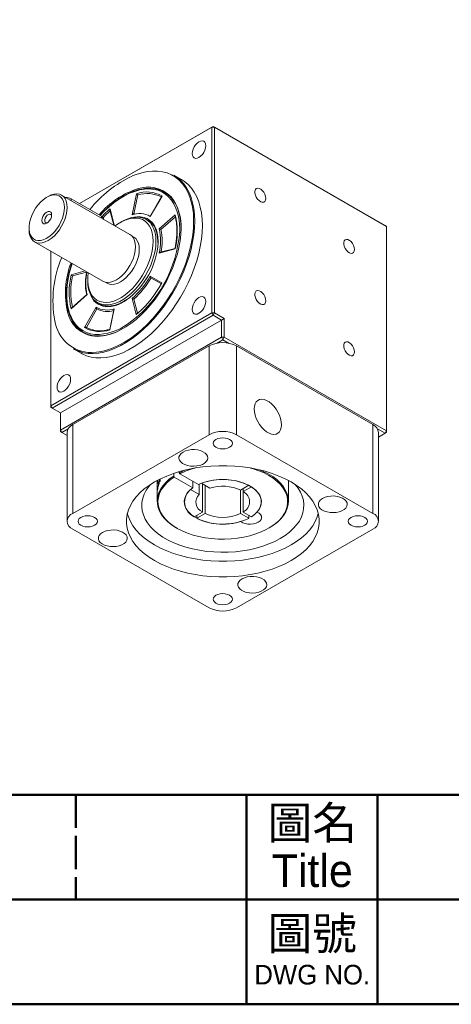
# Model space of a CAD drawing. Header units: millimetres. Extents: x 2723 to 3304, y 721 to 1129.
# Tile 5 of 7: x 3151 to 3218, y 721 to 874. Entities that reach past the tile are written whole.
import ezdxf

# ---------------------------------------------------------------- set-up
doc = ezdxf.new("R2010")
doc.units = ezdxf.units.MM
doc.linetypes.add('DASHED', pattern=[0.2068, 0.1655, -0.0413])
doc.layers.add('圖框', color=7, linetype='Continuous', lineweight=50)
doc.layers.add('產品', color=7, linetype='Continuous')
doc.styles.add('預設-ISO', font='arial.ttf')

# ---------------------------------------------------------------- blocks, each defined once
blk = doc.blocks.new('標題欄框 下標註')
at = {"layer": '圖框', "linetype": 'DASHED', "ltscale": 15.230104}
blk.add_line((216.283, 89.91), (216.283, 81.91), dxfattribs=at)
at = {"layer": '圖框'}
for p, q in [((229.283, 89.91), (229.283, 73.91)), ((239.283, 89.91), (239.283, 73.91)), ((162.283, 81.91), (287.283, 81.91))]:
    blk.add_line(p, q, dxfattribs=at)
for points in [[(2.283, 89.91), (287.283, 89.91), (287.283, 273.91), (2.283, 273.91)], [(287.283, 89.91), (2.283, 89.91), (2.283, 73.91), (287.283, 73.91)]]:
    blk.add_lwpolyline(points, close=True, dxfattribs=at)
at = {"layer": '圖框', "color": 7, "attachment_point": 5, "line_spacing_factor": 0.875, "style": '預設-ISO'}
for s, insert, char_height, width in [('\\f新細明體|b0|i0;\\H2.5000;圖名\\PTitle', (234.302, 85.921), 2.5, 10.09163), ('\\f新細明體|b0|i0;\\H2.5000;圖號\\P\\f新細明體|b0|i0;\\H1.5000;DWG NO.', (234.297, 77.986), 3.5, 9.97321)]:
    blk.add_mtext(s, dxfattribs=dict(at, insert=insert, char_height=char_height, width=width))
blk = doc.blocks.new('A$C1B1A6455')
at = {"color": 0, "linetype": 'Continuous', "lineweight": 15}
for p, q in [((7.85, 63.42), (28.64, 75.43)), ((28.43, 75.3), (7.85, 63.42)), ((28.64, 75.43), (28.43, 75.3)), ((28.43, 46.4), (28.43, 75.3)), ((28.85, 75.3), (28.43, 75.3)), ((28.85, 75.3), (28.64, 75.43)), ((28.64, 75.43), (55.37, 60)), ((55.58, 59.87), (28.85, 75.3)), ((28.85, 75.3), (28.85, 46.4)), ((23.71, 67.14), (22.52, 67.82)), ((2.97, 64.52), (2.76, 64.4)), ((15.68, 58.61), (5.07, 64.73)), ((16.02, 61.68), (16.69, 64.95)), ((16.91, 64.75), (16.3, 61.8)), ((20.67, 64.59), (18.84, 61.42)), ((20.59, 64.52), (18.86, 61.53)), ((6.57, 64.16), (11.24, 61.47)), ((6.57, 64.16), (6.57, 63.87)), ((11.24, 61.47), (11.24, 61.17)), ((12.57, 62.37), (13.18, 60.06)), ((12.59, 62.59), (13.26, 60.08)), ((16.41, 61.85), (16.2, 61.8)), ((20.22, 59.46), (22.72, 61.67)), ((22.76, 61.37), (20.5, 59.37)), ((11.59, 60.97), (11.59, 60.98)), ((13.26, 60.08), (13.2, 60.04)), ((14.42, 60.61), (14.21, 60.48)), ((18.51, 60.78), (18.17, 60.98)), ((55.58, 59.87), (55.37, 60)), ((55.58, 28.03), (55.58, 59.87)), ((0, 59.63), (0, 59.38)), ((16.28, 58.19), (16, 58.35)), ((0.87, 57.46), (11.48, 51.33)), ((3.39, 56), (3.39, 31.95)), ((22.72, 56.37), (20.22, 55.7)), ((22.7, 56.44), (20.4, 55.83)), ((6.56, 52.35), (8.72, 52.93)), ((8.96, 52.73), (6.77, 52.15)), ((18.83, 52.14), (20.66, 51.08)), ((9.12, 51.67), (9.12, 51.42)), ((11.86, 51.18), (12.14, 51.02)), ((20.57, 50.93), (18.96, 51.86)), ((20.58, 51.01), (20.57, 50.98)), ((20.66, 51.08), (20.6, 50.96)), ((9.06, 49.26), (6.56, 47.05)), ((8.99, 49.25), (6.64, 47.17)), ((10.68, 47.99), (11.01, 47.79)), ((16.68, 46.13), (16.02, 48.63)), ((16.3, 48.55), (16.88, 46.37)), ((3.39, 31.95), (28.43, 46.4)), ((28.64, 46.03), (3.61, 31.58)), ((8.61, 44.13), (10.44, 47.3)), ((10.56, 47.01), (8.91, 44.15)), ((13.18, 46.9), (12.55, 43.83)), ((13.25, 47.04), (12.58, 43.77)), ((16.97, 46.39), (16.68, 46.13)), ((16.97, 46.45), (16.77, 46.27)), ((28.64, 46.03), (28.43, 46.4)), ((28.85, 46.4), (28.43, 46.4)), ((28.64, 46.03), (28.85, 46.4)), ((29.91, 45.29), (28.64, 46.03)), ((28.85, 46.4), (30.33, 45.54)), ((29.91, 45.29), (4.88, 30.84)), ((29.91, 45.29), (30.33, 45.54)), ((29.91, 42.6), (29.91, 45.29)), ((30.33, 45.54), (30.33, 42.6)), ((4.88, 28.15), (29.91, 42.6)), ((30.12, 42.23), (29.14, 41.66)), ((29.91, 42.6), (30.33, 42.6)), ((29.91, 42.6), (30.12, 42.23)), ((30.12, 42.23), (30.33, 42.6)), ((31.11, 41.66), (30.12, 42.23)), ((30.33, 42.6), (55.58, 28.03)), ((6.79, 29.01), (28, 41.25)), ((6.92, 40.8), (8.11, 40.11)), ((28, 27.44), (28, 41.25)), ((32.24, 41.25), (32.24, 27.44)), ((32.24, 41.25), (53.46, 29.01)), ((3.39, 31.95), (3.61, 31.58)), ((3.39, 31.95), (3.39, 31.7)), ((3.39, 31.7), (3.61, 31.58)), ((3.61, 31.58), (4.88, 30.84)), ((4.88, 30.84), (4.88, 28.15)), ((5.09, 27.78), (4.88, 28.15)), ((4.88, 27.9), (4.88, 28.15)), ((4.88, 27.9), (5.09, 27.78)), ((6.08, 28.35), (5.09, 27.78)), ((5.09, 27.78), (5.91, 27.31)), ((5.91, 27.78), (5.91, 13.97)), ((6.79, 29.01), (6.79, 15.19)), ((53.46, 15.19), (53.46, 29.01)), ((55.37, 27.66), (54.17, 28.35)), ((54.34, 13.97), (54.34, 27.78)), ((54.34, 27.07), (55.37, 27.66)), ((55.37, 27.66), (55.58, 28.03)), ((55.37, 27.66), (55.58, 27.78)), ((55.58, 27.78), (55.58, 28.03)), ((6.79, 15.19), (28, 27.44)), ((32.24, 27.44), (53.46, 15.19)), ((23.35, 21.5), (23.35, 21.69)), ((23.43, 21.35), (23.35, 21.5)), ((20.06, 19.96), (19.92, 20.22)), ((20.2, 20.46), (20.34, 20.23)), ((20.29, 20.3), (20.37, 20.2)), ((20.38, 20.42), (20.32, 20.51)), ((20.34, 20.18), (20.36, 20.23)), ((20.41, 20.46), (20.37, 20.53)), ((22.5, 21.01), (22.5, 21.42)), ((22.5, 21.01), (22.58, 20.86)), ((22.58, 20.86), (25.48, 19.19)), ((26.33, 19.68), (23.43, 21.35)), ((25.48, 19.19), (25.48, 20.17)), ((40.32, 17.1), (40.32, 20.32)), ((19.92, 18.7), (19.92, 17.1)), ((19.93, 18.66), (19.94, 18.69)), ((19.99, 18.96), (20, 19)), ((20.04, 19.42), (20.09, 19.39)), ((20.15, 19.83), (20.2, 19.79)), ((20.19, 19.73), (20.21, 19.79)), ((25.12, 18.91), (26.43, 18.15)), ((26.43, 19.73), (26.43, 18.15)), ((28.13, 19.13), (26.81, 19.89)), ((26.95, 15.41), (26.95, 19.81)), ((27.37, 19.57), (27.37, 15.17)), ((34.15, 19.57), (32.87, 18.83)), ((32.87, 15.17), (32.87, 18.83)), ((33.3, 18.59), (34.57, 19.32)), ((33.3, 18.59), (33.3, 19.08)), ((33.3, 18.59), (33.3, 15.41)), ((26.95, 15.41), (25.67, 14.68)), ((34.57, 14.68), (33.3, 15.41)), ((26.1, 14.43), (27.37, 15.17)), ((26.1, 14.43), (26.1, 14.92)), ((32.87, 15.17), (34.15, 14.43)), ((34.15, 14.92), (34.15, 14.43)), ((28, 0.5), (6.79, 12.74)), ((22.91, 12.93), (22.99, 12.89)), ((53.46, 12.74), (32.24, 0.5)), ((37.25, 12.89), (37.34, 12.93))]:
    blk.add_line(p, q, dxfattribs=at)
at = {"color": 0, "linetype": 'Continuous', "lineweight": 15, "flags": 128}
for points in [[(27.47, 72.42), (27.43, 72.72), (27.33, 72.95), (27.16, 73.11), (26.94, 73.18), (26.68, 73.15), (26.41, 73.04), (26.14, 72.84), (25.88, 72.57), (25.66, 72.24), (25.49, 71.89), (25.39, 71.54), (25.35, 71.2), (25.39, 70.9), (25.49, 70.67), (25.66, 70.51), (25.88, 70.44), (26.14, 70.47), (26.41, 70.59), (26.68, 70.79), (26.94, 71.06), (27.16, 71.38), (27.33, 71.73), (27.43, 72.09), (27.47, 72.42)], [(24.58, 65.39), (24.3, 65.88), (23.85, 66.51), (23.33, 67.06), (22.76, 67.52), (22.14, 67.9), (21.46, 68.18), (20.74, 68.38), (19.98, 68.48), (19.18, 68.48), (18.36, 68.39), (17.51, 68.21), (16.64, 67.94), (16.05, 67.71)], [(22.52, 67.82), (22.98, 67.52), (23.54, 67.05), (24.05, 66.5), (24.49, 65.87), (24.87, 65.16), (25.19, 64.38), (25.43, 63.54), (25.61, 62.64), (25.72, 61.68), (25.75, 60.68)], [(26.94, 59.99), (26.9, 61), (26.8, 61.95), (26.62, 62.86), (26.37, 63.7), (26.06, 64.48), (25.68, 65.18), (25.23, 65.81), (24.73, 66.37), (24.17, 66.84), (23.71, 67.14)], [(5.52, 62.81), (5.48, 63.3), (5.37, 63.74), (5.2, 64.11), (4.96, 64.4), (4.67, 64.62), (4.32, 64.74), (3.94, 64.78), (3.52, 64.72), (3.09, 64.57), (2.65, 64.34), (2.21, 64.02), (1.78, 63.63), (1.38, 63.18), (1.01, 62.68), (0.69, 62.14), (0.43, 61.57), (0.22, 61), (0.08, 60.43), (0.01, 59.89), (0.01, 59.37), (0.08, 58.91), (0.22, 58.5), (0.43, 58.17), (0.69, 57.91), (1.01, 57.74), (1.38, 57.66), (1.78, 57.68), (2.21, 57.78), (2.65, 57.97), (3.09, 58.25), (3.52, 58.6), (3.94, 59.02), (4.32, 59.5), (4.67, 60.02), (4.96, 60.58), (5.2, 61.15), (5.37, 61.72), (5.48, 62.28), (5.52, 62.81)], [(2.97, 64.52), (2.97, 64.52), (3.43, 64.75), (3.89, 64.89), (4.32, 64.93), (4.72, 64.88), (5.07, 64.73), (5.37, 64.5), (5.62, 64.18), (5.79, 63.79), (5.9, 63.32), (5.94, 62.81)], [(23.42, 59.12), (23.42, 59.43), (23.38, 60.33), (23.27, 61.18), (23.09, 61.97), (22.84, 62.71), (22.53, 63.37), (22.14, 63.96), (21.7, 64.47), (21.19, 64.89), (20.63, 65.23), (20.03, 65.48), (19.37, 65.63), (18.68, 65.7), (17.95, 65.66), (17.2, 65.54), (16.43, 65.32), (15.64, 65.01), (14.84, 64.62), (14.04, 64.13), (13.25, 63.57), (12.46, 62.93), (11.7, 62.22), (11.07, 61.56)], [(23.63, 59.5), (23.6, 60.36), (23.49, 61.21), (23.31, 62.01), (23.06, 62.74), (22.75, 63.41), (22.37, 64), (21.93, 64.52), (21.43, 64.95), (20.88, 65.3), (20.28, 65.56), (19.63, 65.73), (18.94, 65.81), (18.22, 65.79), (17.48, 65.68), (16.94, 65.56)], [(36.8, 64.23), (36.76, 64.54), (36.65, 64.87), (36.48, 65.18), (36.26, 65.45), (36.01, 65.66), (35.76, 65.78), (35.53, 65.81), (35.33, 65.74), (35.19, 65.59), (35.11, 65.35), (35.11, 65.06), (35.19, 64.73), (35.33, 64.41), (35.53, 64.11), (35.76, 63.87), (36.01, 63.7), (36.26, 63.63), (36.48, 63.65), (36.65, 63.76), (36.76, 63.96), (36.8, 64.23)], [(5.94, 62.81), (5.9, 62.25), (5.79, 61.67), (5.62, 61.07), (5.37, 60.47), (5.07, 59.88), (4.72, 59.33), (4.32, 58.82), (3.89, 58.36), (3.43, 57.98), (2.97, 57.67), (2.51, 57.44), (2.05, 57.3), (1.62, 57.26), (1.22, 57.31), (0.87, 57.46), (0.57, 57.69), (0.32, 58.01), (0.15, 58.4), (0.04, 58.86), (0, 59.38), (0, 59.38)], [(3.51, 61.65), (3.47, 61.36), (3.37, 61.06), (3.2, 60.77), (2.99, 60.52), (2.76, 60.35), (2.53, 60.26), (2.32, 60.26), (2.15, 60.35), (2.04, 60.54), (2, 60.78), (2.04, 61.07), (2.15, 61.38), (2.32, 61.67), (2.53, 61.91), (2.76, 62.09), (2.99, 62.18), (3.2, 62.18), (3.37, 62.08), (3.47, 61.9), (3.51, 61.65)], [(3.5, 61.51), (3.47, 61.6), (3.37, 61.73), (3.22, 61.77), (3.03, 61.73), (2.84, 61.59), (2.66, 61.39), (2.53, 61.15), (2.46, 60.9), (2.46, 60.68), (2.53, 60.51), (2.66, 60.42), (2.84, 60.42), (2.88, 60.43)], [(14.42, 60.61), (14.73, 60.77), (15.35, 61.04), (15.95, 61.23), (16.53, 61.32), (17.08, 61.32), (17.59, 61.22), (18.06, 61.04), (18.49, 60.76), (18.86, 60.4), (19.16, 59.97), (19.41, 59.45), (19.59, 58.87), (19.69, 58.23), (19.73, 57.54)], [(16.36, 61.3), (16.79, 61.36), (17.35, 61.36), (17.88, 61.26), (18.37, 61.07), (18.8, 60.79), (19.18, 60.42), (19.49, 59.97), (19.74, 59.45), (19.92, 58.85), (20.03, 58.2), (20.07, 57.49), (20.07, 57.35)], [(25.75, 60.68), (25.72, 59.63), (25.61, 58.55), (25.43, 57.44), (25.19, 56.32), (24.87, 55.18), (24.49, 54.03), (24.05, 52.88), (23.54, 51.75), (22.98, 50.63), (22.36, 49.53), (21.7, 48.47), (20.99, 47.44), (20.24, 46.46), (19.45, 45.53), (18.63, 44.66), (17.79, 43.85), (16.93, 43.1), (16.05, 42.43), (15.17, 41.84), (14.28, 41.33), (13.39, 40.9), (12.52, 40.56), (11.65, 40.3), (10.81, 40.14), (9.99, 40.07), (9.21, 40.09), (8.46, 40.21), (7.75, 40.42), (7.08, 40.71), (6.92, 40.8)], [(8.11, 40.11), (8.27, 40.03), (8.93, 39.73), (9.64, 39.52), (10.39, 39.41), (11.18, 39.39), (12, 39.46), (12.84, 39.62), (13.7, 39.87), (14.58, 40.21), (15.47, 40.64), (16.35, 41.15), (17.24, 41.75), (18.12, 42.42), (18.98, 43.16), (19.82, 43.97), (20.64, 44.85), (21.43, 45.78), (22.18, 46.76), (22.89, 47.79), (23.55, 48.85), (24.17, 49.94), (24.73, 51.06), (25.23, 52.2), (25.68, 53.34), (26.06, 54.49), (26.37, 55.63), (26.62, 56.76), (26.8, 57.87), (26.9, 58.95), (26.94, 59.99)], [(9.68, 40.23), (9.69, 40.23), (10.5, 40.27), (11.34, 40.4), (12.2, 40.63), (13.08, 40.95), (13.97, 41.36), (14.86, 41.85), (15.75, 42.43), (16.64, 43.09), (17.51, 43.82), (18.36, 44.62), (19.18, 45.49), (19.98, 46.41), (20.74, 47.39), (21.46, 48.42), (22.14, 49.48), (22.76, 50.58), (23.33, 51.7), (23.85, 52.84), (24.3, 53.99), (24.68, 55.14), (25.01, 56.29), (25.26, 57.43), (25.44, 58.54), (25.55, 59.63), (25.58, 60.68)], [(19.3, 57.54), (19.27, 58.22), (19.16, 58.84), (18.99, 59.41), (18.74, 59.9), (18.44, 60.33), (18.07, 60.67), (17.65, 60.93), (17.18, 61.09), (16.67, 61.17), (16.13, 61.16), (15.55, 61.05), (14.96, 60.85), (14.36, 60.57), (13.76, 60.2), (13.39, 59.93)], [(15.68, 58.61), (15.68, 58.61), (15.98, 58.37), (16.22, 58.06), (16.4, 57.66), (16.51, 57.2), (16.55, 56.69), (16.51, 56.13), (16.4, 55.54), (16.22, 54.94), (15.98, 54.34), (15.68, 53.76), (15.32, 53.2), (14.92, 52.69), (14.49, 52.24), (14.04, 51.85), (13.58, 51.54), (13.11, 51.32), (12.66, 51.18), (12.23, 51.14), (11.83, 51.19), (11.48, 51.33)], [(23.63, 59.55), (23.6, 58.6), (23.49, 57.61), (23.31, 56.6), (23.06, 55.57), (22.74, 54.53), (22.36, 53.49), (21.91, 52.46), (21.41, 51.44), (20.85, 50.44), (20.25, 49.48), (19.59, 48.55), (18.9, 47.67), (18.17, 46.85), (17.42, 46.09), (16.64, 45.39), (15.84, 44.76), (15.04, 44.22), (14.23, 43.75), (13.43, 43.37), (12.64, 43.08), (11.86, 42.88), (11.53, 42.82)], [(19.73, 57.54), (19.69, 56.81), (19.59, 56.05), (19.41, 55.26), (19.16, 54.47), (18.86, 53.67), (18.49, 52.89), (18.06, 52.13), (17.59, 51.4), (17.08, 50.71), (16.53, 50.07), (15.95, 49.49), (15.35, 48.98), (14.73, 48.55), (14.12, 48.19), (13.5, 47.92), (12.9, 47.74), (12.32, 47.65), (11.77, 47.65), (11.26, 47.74), (10.79, 47.93), (10.36, 48.2), (9.99, 48.56), (9.69, 49), (9.44, 49.51), (9.26, 50.09), (9.16, 50.73), (9.12, 51.42), (9.12, 51.42)], [(9.19, 52.66), (9.13, 52.02), (9.13, 51.32), (9.2, 50.67), (9.34, 50.08), (9.55, 49.54), (9.83, 49.08), (10.17, 48.7), (10.56, 48.4), (11, 48.19), (11.5, 48.06), (12.02, 48.03), (12.58, 48.09), (13.16, 48.25), (13.76, 48.49), (14.36, 48.81), (14.96, 49.22), (15.55, 49.71), (16.13, 50.26), (16.67, 50.87), (17.18, 51.54), (17.65, 52.25), (18.07, 52.99), (18.44, 53.76), (18.74, 54.53), (18.99, 55.31), (19.16, 56.08), (19.27, 56.83), (19.3, 57.54), (19.3, 57.54)], [(16.28, 58.19), (16.28, 58.19), (16.58, 57.96), (16.82, 57.64), (17, 57.26), (17.1, 56.8), (17.14, 56.29), (17.1, 55.74), (17, 55.17), (16.82, 54.58), (16.58, 53.98), (16.28, 53.41), (15.93, 52.86), (15.54, 52.36), (15.12, 51.91), (14.67, 51.53), (14.21, 51.22), (13.75, 51), (13.31, 50.87), (12.88, 50.83), (12.49, 50.88), (12.14, 51.02)], [(50.6, 56.26), (50.56, 56.57), (50.45, 56.9), (50.28, 57.21), (50.06, 57.49), (49.81, 57.69), (49.56, 57.82), (49.33, 57.85), (49.13, 57.78), (48.99, 57.62), (48.91, 57.38), (48.91, 57.09), (48.99, 56.77), (49.13, 56.44), (49.33, 56.15), (49.56, 55.91), (49.81, 55.74), (50.06, 55.66), (50.28, 55.68), (50.45, 55.8), (50.56, 56), (50.6, 56.26)], [(6.69, 54.1), (6.58, 53.75), (6.3, 52.73), (6.08, 51.71), (5.94, 50.72), (5.86, 49.76), (5.86, 48.84), (5.94, 47.96), (6.08, 47.13), (6.3, 46.37), (6.58, 45.67), (6.93, 45.05), (7.35, 44.5), (7.82, 44.03), (8.35, 43.65), (8.94, 43.35), (9.57, 43.15), (10.24, 43.04)], [(36.8, 48.29), (36.76, 48.6), (36.65, 48.93), (36.48, 49.24), (36.26, 49.52), (36.01, 49.72), (35.76, 49.85), (35.53, 49.88), (35.33, 49.81), (35.19, 49.65), (35.11, 49.41), (35.11, 49.12), (35.19, 48.8), (35.33, 48.48), (35.53, 48.18), (35.76, 47.94), (36.01, 47.77), (36.26, 47.69), (36.48, 47.71), (36.65, 47.83), (36.76, 48.03), (36.8, 48.29)], [(27.47, 48.17), (27.43, 48.47), (27.33, 48.7), (27.16, 48.86), (26.94, 48.93), (26.68, 48.9), (26.41, 48.79), (26.14, 48.59), (25.88, 48.32), (25.66, 47.99), (25.49, 47.64), (25.39, 47.29), (25.35, 46.95), (25.39, 46.65), (25.49, 46.42), (25.66, 46.26), (25.88, 46.19), (26.14, 46.22), (26.41, 46.34), (26.68, 46.54), (26.94, 46.81), (27.16, 47.13), (27.33, 47.48), (27.43, 47.84), (27.47, 48.17)], [(6.09, 46.76), (6.13, 46.62), (6.38, 45.88), (6.69, 45.21), (7.07, 44.62), (7.51, 44.1), (8.01, 43.67), (8.56, 43.32), (9.17, 43.06), (9.81, 42.89), (10.5, 42.81), (11.22, 42.83), (11.97, 42.94), (12.74, 43.14), (13.53, 43.42), (14.32, 43.8), (14.68, 44)], [(50.6, 40.33), (50.56, 40.64), (50.45, 40.96), (50.28, 41.28), (50.06, 41.55), (49.81, 41.76), (49.56, 41.88), (49.33, 41.91), (49.13, 41.84), (48.99, 41.68), (48.91, 41.45), (48.91, 41.15), (48.99, 40.83), (49.13, 40.51), (49.33, 40.21), (49.56, 39.97), (49.81, 39.8), (50.06, 39.73), (50.28, 39.74), (50.45, 39.86), (50.56, 40.06), (50.6, 40.33)], [(6.47, 36.05), (6.43, 36.35), (6.33, 36.58), (6.16, 36.74), (5.94, 36.8), (5.68, 36.78), (5.41, 36.66), (5.14, 36.46), (4.88, 36.19), (4.66, 35.87), (4.49, 35.52), (4.39, 35.16), (4.35, 34.83), (4.39, 34.53), (4.49, 34.3), (4.66, 34.14), (4.88, 34.07), (5.14, 34.1), (5.41, 34.21), (5.68, 34.41), (5.94, 34.68), (6.16, 35.01), (6.33, 35.36), (6.43, 35.71), (6.47, 36.05)], [(39.24, 29), (39.21, 29.47), (39.1, 29.97), (38.93, 30.47), (38.69, 30.97), (38.4, 31.44), (38.07, 31.87), (37.7, 32.25), (37.32, 32.55), (36.93, 32.78), (36.54, 32.92), (36.18, 32.96), (35.84, 32.92), (35.56, 32.78), (35.32, 32.56), (35.15, 32.25), (35.04, 31.88), (35, 31.45), (35.04, 30.98), (35.15, 30.48), (35.32, 29.98), (35.56, 29.48), (35.84, 29.01), (36.18, 28.58), (36.54, 28.2), (36.93, 27.9), (37.32, 27.67), (37.7, 27.53), (38.07, 27.49), (38.4, 27.53), (38.69, 27.67), (38.93, 27.89), (39.1, 28.2), (39.21, 28.57), (39.24, 29)], [(29.06, 26.7), (28.82, 26.52), (28.67, 26.31), (28.62, 26.09), (28.67, 25.87), (28.82, 25.66), (29.06, 25.48), (29.37, 25.34), (29.73, 25.25), (30.12, 25.22), (30.51, 25.25), (30.87, 25.34), (31.18, 25.48), (31.42, 25.66), (31.57, 25.87), (31.62, 26.09), (31.57, 26.31), (31.42, 26.52), (31.18, 26.7), (30.87, 26.84), (30.51, 26.93), (30.12, 26.96), (29.73, 26.93), (29.37, 26.84), (29.06, 26.7)], [(23.95, 24.75), (23.65, 24.54), (23.43, 24.28), (23.31, 24.01), (23.3, 23.73), (23.39, 23.46), (23.58, 23.2), (23.87, 22.97), (24.23, 22.78), (24.65, 22.64), (25.12, 22.56), (25.6, 22.54), (26.08, 22.58), (26.54, 22.67), (26.95, 22.82), (27.3, 23.02), (27.56, 23.26), (27.73, 23.52), (27.79, 23.8), (27.75, 24.08), (27.61, 24.35), (27.37, 24.59), (27.04, 24.8), (26.65, 24.97), (26.2, 25.08), (25.72, 25.13), (25.24, 25.12), (24.77, 25.06), (24.33, 24.93), (23.95, 24.75)], [(19.52, 20.09), (18.68, 19.56), (17.92, 19), (17.24, 18.4), (16.65, 17.77), (16.15, 17.11), (15.75, 16.44), (15.44, 15.74), (15.24, 15.04), (15.14, 14.32), (15.14, 13.61), (15.24, 12.9), (15.44, 12.19), (15.75, 11.5), (16.15, 10.82), (16.65, 10.16), (17.24, 9.53), (17.92, 8.93), (18.68, 8.37), (19.52, 7.84), (20.43, 7.36), (21.41, 6.92), (22.44, 6.53), (23.53, 6.19), (24.67, 5.9), (25.84, 5.67), (27.04, 5.49), (28.27, 5.37), (29.5, 5.31), (30.74, 5.31), (31.98, 5.37), (33.2, 5.49), (34.4, 5.67), (35.58, 5.9), (36.71, 6.19), (37.8, 6.53), (38.84, 6.92), (39.82, 7.36), (40.73, 7.84), (41.57, 8.37), (42.33, 8.93), (43.01, 9.53), (43.6, 10.16), (44.1, 10.82), (44.5, 11.5), (44.8, 12.19), (45.01, 12.9), (45.11, 13.61), (45.11, 14.32), (45.01, 15.04), (44.8, 15.74), (44.5, 16.44), (44.1, 17.11), (43.6, 17.77), (43.01, 18.4), (42.33, 19), (41.57, 19.56), (40.73, 20.09), (39.82, 20.57), (38.84, 21.01), (37.8, 21.41), (36.71, 21.75), (35.58, 22.03), (34.4, 22.27), (33.2, 22.44), (31.98, 22.56), (30.74, 22.62), (29.5, 22.62), (28.27, 22.56), (27.04, 22.44), (25.84, 22.27), (24.67, 22.03), (23.53, 21.75), (22.44, 21.41), (21.41, 21.01), (20.43, 20.57), (19.52, 20.09)], [(22.58, 20.86), (21.95, 20.4), (21.39, 19.91), (20.93, 19.39), (20.56, 18.84), (20.29, 18.27), (20.11, 17.69), (20.04, 17.11), (20.08, 16.52), (20.21, 15.94), (20.45, 15.37), (20.78, 14.81), (21.21, 14.28), (21.73, 13.77), (22.34, 13.3), (23.03, 12.87), (23.79, 12.47), (24.61, 12.13), (25.49, 11.83), (26.41, 11.59), (27.38, 11.4), (28.37, 11.27), (29.38, 11.2), (30.4, 11.18), (31.42, 11.23), (32.42, 11.33), (33.4, 11.5), (34.34, 11.71), (35.24, 11.99), (36.09, 12.31), (36.88, 12.68), (37.6, 13.1), (38.24, 13.55), (38.81, 14.04), (39.28, 14.56), (39.66, 15.11), (39.94, 15.67), (40.12, 16.25), (40.2, 16.84), (40.18, 17.43), (40.05, 18.01), (39.82, 18.58), (39.5, 19.14), (39.07, 19.67), (38.56, 20.18), (37.96, 20.66), (37.28, 21.1), (36.53, 21.49), (35.71, 21.84), (34.84, 22.14), (34.42, 22.26)], [(23.35, 21.5), (24.14, 21.87), (24.4, 21.97)], [(35.85, 21.97), (36.42, 21.73), (37.19, 21.34), (37.88, 20.92), (38.5, 20.46), (39.04, 19.96), (39.49, 19.43), (39.84, 18.88), (40.1, 18.32), (40.26, 17.74), (40.32, 17.16), (40.28, 16.57), (40.14, 15.99), (39.9, 15.42), (39.57, 14.87), (39.14, 14.34), (38.62, 13.84), (38.02, 13.37), (37.34, 12.93)], [(22.91, 12.93), (22.77, 13.02), (22.1, 13.46), (21.51, 13.94), (21.01, 14.45), (20.6, 14.98), (20.29, 15.54), (20.07, 16.11), (19.95, 16.69), (19.93, 17.28), (20.01, 17.86), (20.19, 18.44), (20.47, 19), (20.84, 19.54), (21.31, 20.06), (21.86, 20.55), (22.5, 21.01)], [(35.43, 15.39), (35.75, 15.8), (35.97, 16.23), (36.1, 16.68), (36.12, 17.13), (36.04, 17.58), (35.86, 18.02), (35.58, 18.44), (35.21, 18.84), (34.75, 19.2), (34.21, 19.53), (33.61, 19.82), (32.94, 20.06), (32.23, 20.24), (31.48, 20.37), (30.71, 20.45), (29.93, 20.46), (29.15, 20.42), (28.39, 20.31), (27.65, 20.16), (26.96, 19.94), (26.33, 19.68)], [(41.37, 19.7), (41.82, 19.12), (42.19, 18.51), (42.47, 17.88), (42.64, 17.23), (42.72, 16.58), (42.69, 15.93), (42.57, 15.28), (42.34, 14.64), (42.02, 14.01), (41.59, 13.41), (41.08, 12.83), (40.48, 12.27), (39.8, 11.75), (39.03, 11.27), (38.2, 10.83), (37.3, 10.44), (36.34, 10.09), (35.33, 9.79), (34.28, 9.55), (33.2, 9.36), (32.09, 9.23), (30.97, 9.16), (29.84, 9.14), (28.71, 9.19), (27.6, 9.29), (26.5, 9.45), (25.43, 9.67), (24.4, 9.94), (23.42, 10.26), (22.49, 10.63), (21.62, 11.05), (20.82, 11.51), (20.1, 12.01), (19.45, 12.55), (18.9, 13.11), (18.43, 13.71), (18.06, 14.32), (17.78, 14.96), (17.6, 15.6), (17.53, 16.25), (17.55, 16.91), (17.68, 17.55), (17.9, 18.19), (18.23, 18.82), (18.65, 19.42), (18.88, 19.7)], [(25.48, 19.19), (25.02, 18.82), (24.65, 18.43), (24.38, 18), (24.2, 17.56), (24.13, 17.11), (24.15, 16.66), (24.28, 16.22), (24.5, 15.78), (24.83, 15.37), (25.24, 14.99), (25.73, 14.64), (26.3, 14.33), (26.94, 14.06), (27.63, 13.85), (28.36, 13.69), (29.12, 13.58), (29.9, 13.54), (30.68, 13.55), (31.45, 13.62), (32.2, 13.75), (32.92, 13.93)], [(34.57, 14.68), (35.07, 15.04), (35.48, 15.44), (35.79, 15.86), (36, 16.31), (36.11, 16.77), (36.11, 17.23), (36, 17.69), (35.79, 18.14), (35.48, 18.56), (35.07, 18.96), (34.57, 19.32)], [(45.63, 17.53), (45.32, 17.31), (45.11, 17.06), (44.99, 16.79), (44.98, 16.51), (45.07, 16.23), (45.26, 15.97), (45.54, 15.74), (45.91, 15.56), (46.33, 15.42), (46.8, 15.34), (47.28, 15.31), (47.76, 15.35), (48.22, 15.45), (48.63, 15.6), (48.97, 15.8), (49.24, 16.03), (49.4, 16.3), (49.47, 16.58), (49.43, 16.86), (49.29, 17.12), (49.05, 17.37), (48.72, 17.58), (48.33, 17.74), (47.88, 17.85), (47.4, 17.91), (46.92, 17.9), (46.44, 17.83), (46.01, 17.71), (45.63, 17.53)], [(32.92, 13.93), (33.22, 13.75), (33.59, 13.61), (34.01, 13.53), (34.45, 13.51), (34.89, 13.56), (35.29, 13.66), (35.64, 13.82), (35.91, 14.02), (36.09, 14.25), (36.16, 14.5), (36.13, 14.75), (35.99, 15), (35.75, 15.21), (35.43, 15.39)], [(8.06, 14.58), (7.82, 14.4), (7.67, 14.19), (7.62, 13.97), (7.67, 13.74), (7.82, 13.53), (8.06, 13.35), (8.37, 13.22), (8.73, 13.13), (9.12, 13.1), (9.51, 13.13), (9.87, 13.22), (10.18, 13.35), (10.42, 13.53), (10.57, 13.74), (10.62, 13.97), (10.57, 14.19), (10.42, 14.4), (10.18, 14.58), (9.87, 14.72), (9.51, 14.8), (9.12, 14.83), (8.73, 14.8), (8.37, 14.72), (8.06, 14.58)], [(15.27, 15.19), (15.44, 14.64), (15.75, 13.95), (16.15, 13.27), (16.65, 12.61), (17.24, 11.98), (17.92, 11.38), (18.68, 10.82), (19.52, 10.29), (20.43, 9.81), (21.41, 9.37), (22.44, 8.98), (23.53, 8.64), (24.67, 8.35), (25.84, 8.12), (27.04, 7.94), (28.27, 7.82), (29.5, 7.76), (30.74, 7.76), (31.98, 7.82), (33.2, 7.94), (34.4, 8.12), (35.58, 8.35), (36.71, 8.64), (37.8, 8.98), (38.84, 9.37), (39.82, 9.81), (40.73, 10.29), (41.57, 10.82), (42.33, 11.38), (43.01, 11.98), (43.6, 12.61), (44.1, 13.27), (44.5, 13.95), (44.8, 14.64), (44.97, 15.19)], [(50.06, 14.58), (49.82, 14.4), (49.67, 14.19), (49.62, 13.97), (49.67, 13.74), (49.82, 13.53), (50.06, 13.35), (50.37, 13.22), (50.73, 13.13), (51.12, 13.1), (51.51, 13.13), (51.87, 13.22), (52.18, 13.35), (52.42, 13.53), (52.57, 13.74), (52.62, 13.97), (52.57, 14.19), (52.42, 14.4), (52.18, 14.58), (51.87, 14.72), (51.51, 14.8), (51.12, 14.83), (50.73, 14.8), (50.37, 14.72), (50.06, 14.58)], [(11.43, 12.24), (11.13, 12.02), (10.91, 11.77), (10.8, 11.5), (10.78, 11.22), (10.87, 10.94), (11.07, 10.68), (11.35, 10.45), (11.71, 10.27), (12.14, 10.13), (12.6, 10.05), (13.09, 10.02), (13.57, 10.06), (14.03, 10.16), (14.44, 10.31), (14.78, 10.51), (15.04, 10.74), (15.21, 11.01), (15.28, 11.29), (15.24, 11.57), (15.09, 11.84), (14.85, 12.08), (14.53, 12.29), (14.13, 12.45), (13.69, 12.56), (13.21, 12.62), (12.72, 12.61), (12.25, 12.54), (11.81, 12.42), (11.43, 12.24)], [(33.11, 5.02), (32.81, 4.8), (32.59, 4.54), (32.47, 4.27), (32.46, 3.99), (32.55, 3.72), (32.75, 3.46), (33.03, 3.23), (33.39, 3.04), (33.81, 2.9), (34.28, 2.82), (34.76, 2.8), (35.25, 2.84), (35.7, 2.93), (36.11, 3.08), (36.46, 3.28), (36.72, 3.52), (36.89, 3.78), (36.95, 4.06), (36.91, 4.34), (36.77, 4.61), (36.53, 4.85), (36.21, 5.06), (35.81, 5.23), (35.36, 5.34), (34.89, 5.39), (34.4, 5.38), (33.93, 5.32), (33.49, 5.19), (33.11, 5.02)], [(29.06, 2.46), (28.82, 2.28), (28.67, 2.07), (28.62, 1.84), (28.67, 1.62), (28.82, 1.41), (29.06, 1.23), (29.37, 1.09), (29.73, 1.01), (30.12, 0.98), (30.51, 1.01), (30.87, 1.09), (31.18, 1.23), (31.42, 1.41), (31.57, 1.62), (31.62, 1.84), (31.57, 2.07), (31.42, 2.28), (31.18, 2.46), (30.87, 2.59), (30.51, 2.68), (30.12, 2.71), (29.73, 2.68), (29.37, 2.59), (29.06, 2.46)]]:
    blk.add_lwpolyline(points, dxfattribs=at)
at = {"color": 0, "linetype": 'Continuous', "lineweight": 15}
for centre, radius, start, end in [((23.89, 51), 18.45, 115.1387, 141.4737), ((18.55, 61.2), 4.8, 32.996, 108.6468), ((5.75, 62.59), 1.77, 62.2603, 91.2373), ((21, 53.19), 13.18, 107.6077, 140.0155), ((18.28, 60.31), 4.91, 60.8391, 108.8725), ((18.37, 60.14), 4.84, 63.1593, 107.5358), ((18.66, 60.65), 5.14, 62.1152, 105.3909), ((15.48, 60.99), 10.11, 358.2594, 25.8684), ((15.69, 59.86), 7.95, 357.791, 29.8648), ((11.01, 60.93), 0.583, 4.5109, 66.8092), ((23.59, 49.95), 16.75, 131.0404, 136.9293), ((23.67, 49.86), 16.62, 131.6292, 136.9444), ((17.15, 58.47), 3.4, 60.2654, 109.4463), ((11.94, 59.02), 11.1, 346.1568, 13.8039), ((17.05, 58.35), 2.84, 23.631, 58.939), ((4.15, 60.39), 19.31, 305.3773, 356.2289), ((12.77, 57.58), 7.68, 345.8157, 14.1451), ((12.85, 57.6), 7.86, 346.9219, 13.0388), ((8.14, 58.09), 11.95, 305.9051, 356.4739), ((20.81, 48.33), 17.09, 156.9437, 190.6405), ((18.85, 49.47), 13.19, 159.056, 193.6243), ((17.34, 49.69), 11.1, 166.1568, 193.8039), ((17.49, 49.67), 11, 166.9545, 192.564), ((16.38, 51.12), 7.56, 167.4624, 194.253), ((7.38, 58.47), 13.09, 311.298, 331.0855), ((7.32, 58.5), 13.4, 312.0711, 330.3123), ((4.04, 60.36), 19.04, 312.7817, 330.4103), ((12.25, 50.23), 2.89, 196.7147, 263.3774), ((12.32, 50.07), 2.63, 240.2079, 265.4412), ((12.01, 52.58), 5.22, 269.0348, 306.9866), ((10.67, 47.51), 4.77, 193.9267, 280.3714), ((11.23, 47.75), 5.18, 194.7385, 237.7474), ((12.12, 50.25), 3.4, 240.2654, 289.4463), ((12.17, 50.05), 3.44, 242.0624, 286.5557), ((9.8, 46.08), 5.86, 188.957, 268.8537), ((10.38, 51.46), 8.42, 269.0763, 305.9824), ((11, 48.41), 4.91, 240.8391, 288.8725), ((11.09, 48.17), 4.57, 241.5188, 277.9454), ((30.12, 37.16), 4.61, 62.6097, 117.3903), ((7.41, 27.63), 1.51, 114.3747, 174.3052), ((30.12, 23.34), 4.61, 62.6097, 117.3903), ((52.83, 27.63), 1.51, 5.6948, 65.6253), ((29.03, 10.24), 12.44, 104.9424, 116.754), ((30.1, 11.03), 9.45, 64.6364, 110.3516), ((26.68, 16.96), 2.5, 128.6703, 246.293), ((30.1, 12.73), 6.7, 65.5791, 107.1825), ((32.51, 17), 1.77, 296.4528, 63.5472), ((27.66, 16.97), 1.71, 136.0898, 245.4035), ((7.25, 13.97), 1.31, 110.7834, 249.2166), ((30.12, 22.84), 9.33, 244.4292, 295.5708), ((30.12, 21.13), 6.57, 245.2409, 294.7591), ((52.99, 13.97), 1.31, 290.7834, 69.2166), ((30.12, 4.59), 4.61, 242.6097, 297.3903)]:
    blk.add_arc(centre, radius, start, end, dxfattribs=at)
for points, knots in [([(17.21, 65.62), (17.02, 65.57), (16.58, 65.46), (15.88, 65.2), (15.12, 64.84), (14.36, 64.41), (13.6, 63.9), (12.85, 63.33), (12.12, 62.69), (11.51, 62.1), (11.16, 61.71), (11.04, 61.58)], [0, 0, 0, 0, 0.094352, 0.214528, 0.334825, 0.455178, 0.575537, 0.695876, 0.816185, 0.936461, 1, 1, 1, 1]), ([(16.91, 64.75), (16.9, 64.76), (16.87, 64.77), (16.83, 64.81), (16.78, 64.85), (16.73, 64.9), (16.7, 64.94), (16.69, 64.95), (16.69, 64.95)], [0, 0, 0, 0, 0.140423, 0.280184, 0.477539, 0.75081, 0.993914, 1, 1, 1, 1]), ([(20.59, 64.52), (20.6, 64.53), (20.62, 64.56), (20.65, 64.58), (20.67, 64.59), (20.67, 64.59)], [0, 0, 0, 0, 0.431922, 0.986126, 1, 1, 1, 1]), ([(12.57, 62.37), (12.57, 62.38), (12.56, 62.43), (12.56, 62.5), (12.58, 62.56), (12.59, 62.58), (12.59, 62.59)], [0, 0, 0, 0, 0.2044828, 0.6205747, 0.9907336, 1, 1, 1, 1]), ([(16.02, 61.68), (16.02, 61.68), (16.04, 61.7), (16.08, 61.74), (16.14, 61.79), (16.19, 61.8), (16.2, 61.8)], [0, 0, 0, 0, 0.0093101, 0.3924304, 0.8111061, 1, 1, 1, 1]), ([(18.84, 61.42), (18.84, 61.42), (18.84, 61.45), (18.84, 61.49), (18.86, 61.52), (18.86, 61.53)], [0, 0, 0, 0, 0.01371, 0.577898, 1, 1, 1, 1]), ([(22.72, 61.67), (22.72, 61.67), (22.71, 61.65), (22.69, 61.59), (22.69, 61.51), (22.7, 61.47), (22.7, 61.45)], [0, 0, 0, 0, 0.009161, 0.375123, 0.786497, 1, 1, 1, 1]), ([(22.7, 61.45), (22.72, 61.37), (22.8, 61.06), (22.91, 60.48), (22.98, 59.69), (22.99, 58.86), (22.96, 58.26), (22.92, 57.93), (22.92, 57.9)], [0, 0, 0, 0, 0.0777521, 0.3028371, 0.5278473, 0.7527801, 0.9777036, 1, 1, 1, 1]), ([(13.26, 60.08), (13.26, 60.08), (13.24, 60.09), (13.21, 60.09), (13.2, 60.08), (13.19, 60.08)], [0, 0, 0, 0, 0.012552, 0.529089, 1, 1, 1, 1]), ([(19.6, 59.53), (19.61, 59.52), (19.7, 59.36), (19.82, 58.99), (19.95, 58.42), (20.01, 57.85), (20.01, 57.45), (20.01, 57.28)], [0, 0, 0, 0, 0.019073, 0.281002, 0.541661, 0.801663, 1, 1, 1, 1]), ([(20.5, 59.37), (20.49, 59.38), (20.47, 59.39), (20.41, 59.41), (20.35, 59.43), (20.28, 59.45), (20.24, 59.46), (20.22, 59.46), (20.22, 59.46)], [0, 0, 0, 0, 0.139305, 0.277963, 0.473184, 0.745115, 0.993953, 1, 1, 1, 1]), ([(22.92, 57.9), (22.89, 57.64), (22.83, 57.15), (22.73, 56.66), (22.69, 56.43)], [0, 0, 0, 0, 0.553741, 1, 1, 1, 1]), ([(20.4, 55.82), (20.38, 55.82), (20.34, 55.81), (20.28, 55.76), (20.24, 55.72), (20.22, 55.7), (20.22, 55.7)], [0, 0, 0, 0, 0.200886, 0.613372, 0.990828, 1, 1, 1, 1]), ([(22.72, 56.37), (22.72, 56.37), (22.71, 56.38), (22.69, 56.41), (22.69, 56.42), (22.69, 56.43)], [0, 0, 0, 0, 0.012142, 0.497157, 1, 1, 1, 1]), ([(6.66, 54.11), (6.64, 54.05), (6.5, 53.65), (6.31, 52.94), (6.08, 51.97), (5.92, 51.02), (5.82, 50.1), (5.79, 49.2), (5.82, 48.34), (5.93, 47.52), (6.04, 46.91), (6.15, 46.59), (6.18, 46.5)], [0, 0, 0, 0, 0.023743, 0.1404039, 0.2570978, 0.3738306, 0.4906063, 0.6074261, 0.7242854, 0.8411708, 0.9580436, 1, 1, 1, 1]), ([(6.77, 52.15), (6.76, 52.16), (6.74, 52.17), (6.69, 52.21), (6.64, 52.25), (6.59, 52.3), (6.57, 52.34), (6.56, 52.35), (6.56, 52.35)], [0, 0, 0, 0, 0.140423, 0.280184, 0.477539, 0.75081, 0.993914, 1, 1, 1, 1]), ([(8.97, 52.78), (8.96, 52.72), (8.89, 52.4), (8.81, 51.82), (8.76, 51.08), (8.78, 50.37), (8.85, 49.75), (8.95, 49.39), (8.99, 49.24)], [0, 0, 0, 0, 0.047072, 0.247459, 0.44804, 0.64876, 0.849582, 1, 1, 1, 1]), ([(18.83, 52.14), (18.83, 52.14), (18.83, 52.12), (18.84, 52.06), (18.86, 51.99), (18.9, 51.92), (18.93, 51.88), (18.95, 51.87), (18.96, 51.86)], [0, 0, 0, 0, 0.006047, 0.254885, 0.526816, 0.722037, 0.860695, 1, 1, 1, 1]), ([(20.59, 51.01), (20.59, 51.02), (20.61, 51.05), (20.64, 51.07), (20.66, 51.08), (20.66, 51.08)], [0, 0, 0, 0, 0.441861, 0.986369, 1, 1, 1, 1]), ([(9.06, 49.26), (9.06, 49.26), (9.04, 49.26), (9.01, 49.26), (8.99, 49.26), (8.99, 49.25)], [0, 0, 0, 0, 0.012371, 0.52144, 1, 1, 1, 1]), ([(15.17, 48.49), (15, 48.37), (14.64, 48.14), (14.09, 47.86), (13.52, 47.64), (12.97, 47.5), (12.48, 47.45), (12.19, 47.46), (12.06, 47.47)], [0, 0, 0, 0, 0.1546175, 0.3314061, 0.5081236, 0.6848632, 0.8618465, 1, 1, 1, 1]), ([(16.02, 48.63), (16.02, 48.63), (16.03, 48.63), (16.08, 48.63), (16.15, 48.61), (16.21, 48.59), (16.26, 48.57), (16.29, 48.55), (16.3, 48.55)], [0, 0, 0, 0, 0.006047, 0.254885, 0.526816, 0.722037, 0.860695, 1, 1, 1, 1]), ([(6.64, 47.17), (6.62, 47.16), (6.59, 47.12), (6.57, 47.07), (6.56, 47.05), (6.56, 47.05)], [0, 0, 0, 0, 0.487658, 0.987487, 1, 1, 1, 1]), ([(10.44, 47.3), (10.44, 47.29), (10.44, 47.27), (10.44, 47.22), (10.46, 47.14), (10.5, 47.08), (10.53, 47.04), (10.55, 47.02), (10.56, 47.01)], [0, 0, 0, 0, 0.006047, 0.254885, 0.526816, 0.722037, 0.860695, 1, 1, 1, 1]), ([(13.25, 47.04), (13.25, 47.04), (13.24, 47.02), (13.2, 46.97), (13.19, 46.92), (13.19, 46.9)], [0, 0, 0, 0, 0.012375, 0.521637, 1, 1, 1, 1]), ([(16.77, 46.27), (16.76, 46.25), (16.72, 46.21), (16.7, 46.16), (16.69, 46.13), (16.68, 46.13)], [0, 0, 0, 0, 0.505196, 0.987916, 1, 1, 1, 1]), ([(8.91, 44.15), (8.9, 44.16), (8.87, 44.17), (8.82, 44.18), (8.75, 44.18), (8.67, 44.16), (8.63, 44.14), (8.61, 44.13), (8.61, 44.13)], [0, 0, 0, 0, 0.140423, 0.280184, 0.477539, 0.75081, 0.993914, 1, 1, 1, 1]), ([(12.56, 43.84), (12.48, 43.82), (12.17, 43.74), (11.88, 43.69), (11.66, 43.66)], [0, 0, 0, 0, 0.259348, 1, 1, 1, 1]), ([(12.56, 43.83), (12.56, 43.82), (12.56, 43.81), (12.57, 43.78), (12.58, 43.77), (12.58, 43.77)], [0, 0, 0, 0, 0.487463, 0.987483, 1, 1, 1, 1]), ([(19.92, 20.22), (19.92, 20.24), (19.92, 20.28), (19.92, 20.32), (19.92, 20.35), (19.92, 20.35)], [0, 0, 0, 0, 0.462816, 0.970585, 1, 1, 1, 1]), ([(19.94, 19.35), (19.94, 19.44), (19.94, 19.61), (19.93, 19.89), (19.93, 20.07), (19.93, 20.17)], [0, 0, 0, 0, 0.3515194, 0.6740848, 1, 1, 1, 1]), ([(20.13, 19.73), (20.08, 19.85), (20.02, 20), (19.94, 20.15), (19.93, 20.17)], [0, 0, 0, 0, 0.850959, 1, 1, 1, 1]), ([(20.2, 19.85), (20.18, 19.9), (20.13, 20.07), (20.02, 20.24), (19.95, 20.36)], [0, 0, 0, 0, 0.308312, 1, 1, 1, 1]), ([(20.26, 20.17), (20.25, 20.12), (20.24, 20.03), (20.22, 19.9), (20.21, 19.83), (20.21, 19.79)], [0, 0, 0, 0, 0.404518, 0.702231, 1, 1, 1, 1]), ([(20.37, 20.32), (20.36, 20.33), (20.32, 20.37), (20.28, 20.43), (20.26, 20.48)], [0, 0, 0, 0, 0.196302, 1, 1, 1, 1]), ([(20.29, 20.3), (20.29, 20.28), (20.28, 20.25), (20.27, 20.21), (20.26, 20.19), (20.26, 20.17)], [0, 0, 0, 0, 0.392593, 0.696275, 1, 1, 1, 1]), ([(20.34, 20.18), (20.34, 20.19), (20.33, 20.21), (20.31, 20.25), (20.3, 20.28), (20.29, 20.3)], [0, 0, 0, 0, 0.257618, 0.515236, 1, 1, 1, 1]), ([(20.38, 20.42), (20.38, 20.41), (20.37, 20.34), (20.37, 20.28), (20.36, 20.23)], [0, 0, 0, 0, 0.183731, 1, 1, 1, 1]), ([(19.93, 18.83), (19.93, 18.82), (19.92, 18.82), (19.92, 18.81), (19.92, 18.8), (19.92, 18.8)], [0, 0, 0, 0, 0.29592, 0.591842, 1, 1, 1, 1]), ([(19.92, 18.8), (19.92, 18.77), (19.92, 18.74), (19.92, 18.71), (19.92, 18.7)], [0, 0, 0, 0, 0.810495, 1, 1, 1, 1]), ([(19.93, 18.83), (19.93, 18.83), (19.93, 18.89), (19.94, 18.96), (19.94, 19.03)], [0, 0, 0, 0, 0.026671, 1, 1, 1, 1]), ([(19.93, 18.66), (19.93, 18.68), (19.93, 18.71), (19.93, 18.77), (19.93, 18.81), (19.93, 18.83)], [0, 0, 0, 0, 0.366723, 0.68328, 1, 1, 1, 1]), ([(19.94, 19.03), (19.94, 19.08), (19.94, 19.18), (19.94, 19.3), (19.94, 19.35)], [0, 0, 0, 0, 0.571413, 1, 1, 1, 1]), ([(19.94, 19.03), (19.94, 19.11), (19.95, 19.21), (19.94, 19.32), (19.94, 19.35)], [0, 0, 0, 0, 0.753116, 1, 1, 1, 1]), ([(19.95, 18.99), (19.95, 18.97), (19.95, 18.92), (19.94, 18.81), (19.94, 18.74), (19.94, 18.69)], [0, 0, 0, 0, 0.259338, 0.518676, 1, 1, 1, 1]), ([(19.97, 19.07), (19.96, 19.06), (19.96, 19.04), (19.96, 19.02), (19.95, 19), (19.95, 18.99)], [0, 0, 0, 0, 0.357231, 0.678551, 1, 1, 1, 1]), ([(19.99, 18.96), (19.98, 18.97), (19.98, 18.98), (19.97, 19.02), (19.97, 19.05), (19.97, 19.07)], [0, 0, 0, 0, 0.249987, 0.499974, 1, 1, 1, 1]), ([(20.02, 19.32), (20.02, 19.27), (20.01, 19.19), (20, 19.08), (20, 19.03), (20, 19)], [0, 0, 0, 0, 0.499967, 0.74998, 1, 1, 1, 1]), ([(20.04, 19.42), (20.04, 19.4), (20.03, 19.38), (20.03, 19.35), (20.02, 19.33), (20.02, 19.32)], [0, 0, 0, 0, 0.383885, 0.691913, 1, 1, 1, 1]), ([(20.07, 19.32), (20.07, 19.33), (20.07, 19.35), (20.06, 19.38), (20.05, 19.4), (20.04, 19.42)], [0, 0, 0, 0, 0.255503, 0.511007, 1, 1, 1, 1]), ([(20.07, 19.32), (20.07, 19.33), (20.08, 19.34), (20.08, 19.36), (20.09, 19.37)], [0, 0, 0, 0, 0.18608, 1, 1, 1, 1]), ([(20.12, 19.72), (20.12, 19.66), (20.11, 19.58), (20.1, 19.46), (20.09, 19.4), (20.09, 19.37)], [0, 0, 0, 0, 0.499936, 0.749962, 1, 1, 1, 1]), ([(20.15, 19.83), (20.15, 19.82), (20.14, 19.79), (20.13, 19.75), (20.13, 19.73), (20.12, 19.72)], [0, 0, 0, 0, 0.39352, 0.69674, 1, 1, 1, 1]), ([(20.19, 19.73), (20.19, 19.74), (20.18, 19.76), (20.17, 19.79), (20.16, 19.82), (20.15, 19.83)], [0, 0, 0, 0, 0.265608, 0.531216, 1, 1, 1, 1])]:
    blk.add_open_spline(points, degree=3, knots=knots, dxfattribs=at)

msp = doc.modelspace()

# ---------------------------------------------------------------- block references
at = {"layer": '圖框', "xscale": 2.038486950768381, "yscale": 2.038486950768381, "zscale": 2.038486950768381}
msp.add_blockref('標題欄框 下標註', (2718.554, 570.181), dxfattribs=at)
msp.add_blockref('標題欄框 下標註', (2718.554, 570.181), dxfattribs=at)
at = {"layer": '產品', "ltscale": 5}
msp.add_blockref('A$C1B1A6455', (3152.145, 782.053), dxfattribs=at)

doc.saveas('drawing.dxf')
